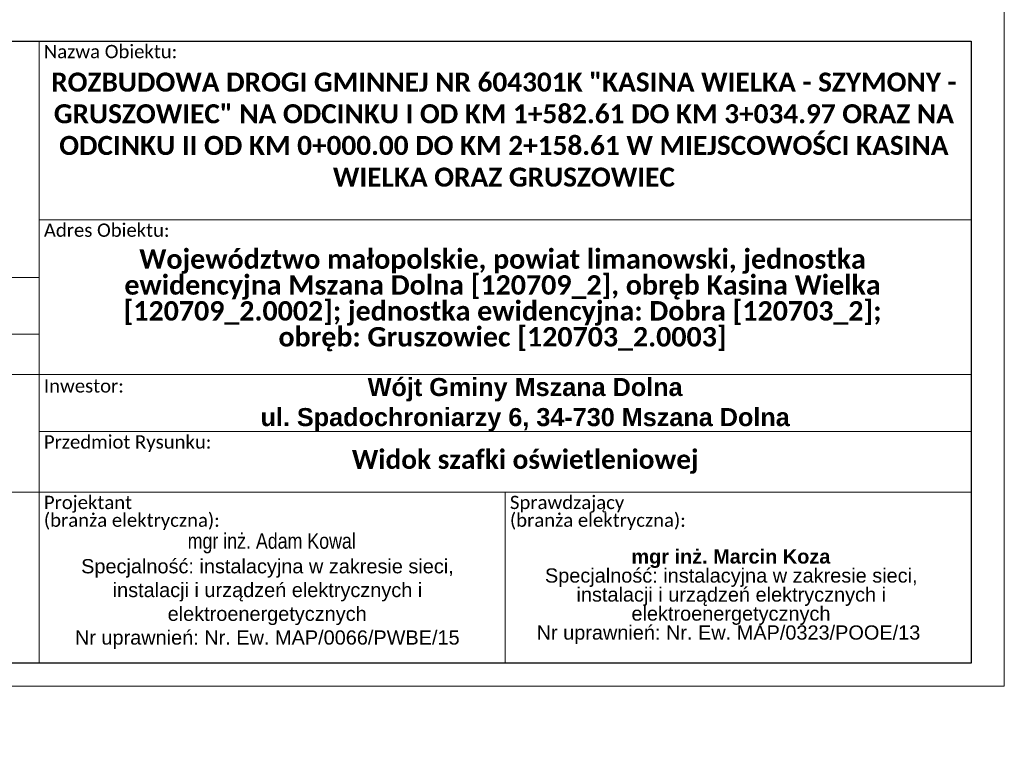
# Model space of a CAD drawing. Header units: metres. Extents: x 7168 to 12828, y 1523 to 3619.
# Tile 105 of 133: x 12166 to 12293, y 2034 to 2128. Entities that reach past the tile are written whole.
import ezdxf

# ---------------------------------------------------------------- set-up
doc = ezdxf.new("R2010")
doc.units = ezdxf.units.M
doc.linetypes.add('DGN Style 3', pattern=[2.649063, 1.892188, -0.756875])
doc.layers.add('0_ramka', color=7, linetype='Continuous', lineweight=0)
doc.layers.add('82b-ramka niewidoczna', color=54, linetype='DGN Style 3', lineweight=30, plot=False)
doc.styles.add('courier', font='arial.ttf')
doc.styles.add('Stytuacja', font='arial.ttf', dxfattribs={"height": 0.85})

msp = doc.modelspace()

# ---------------------------------------------------------------- linework, layer by layer
at = {"layer": '0_ramka', "color": 7, "linetype": 'Continuous', "lineweight": 0}
for p, q in [((12168.814, 2124.958), (12168.814, 2050.958)), ((12288.815, 2101.982), (12168.814, 2101.983)), ((12168.814, 2094.581), (12132.814, 2094.581)), ((12168.814, 2087.249), (12132.814, 2087.249)), ((12288.814, 2082.07), (12132.814, 2082.07)), ((12288.814, 2074.737), (12168.814, 2074.738)), ((12288.814, 2066.957), (12132.814, 2066.958)), ((12228.814, 2066.958), (12228.814, 2044.958)), ((12168.814, 2050.958), (12168.814, 2044.958))]:
    msp.add_line(p, q, dxfattribs=at)
at = {"layer": '0_ramka', "color": 7, "linetype": 'Continuous', "lineweight": 30, "flags": 128}
msp.add_lwpolyline([(12132.814, 2124.958), (12288.814, 2124.958), (12288.814, 2044.958), (12132.814, 2044.958), (12132.814, 2124.958)], close=True, dxfattribs=at)
at = {"layer": '82b-ramka niewidoczna', "color": 6, "linetype": 'Continuous', "lineweight": 15}
for p, q in [((12293.064, 2338.978), (12293.064, 2041.978)), ((12293.064, 2041.978), (11873.064, 2041.978))]:
    msp.add_line(p, q, dxfattribs=at)

# ---------------------------------------------------------------- texts
at = {"color": 7, "lineweight": 13, "insert": (12168.03, 2061.669), "char_height": 2, "width": 60, "attachment_point": 1, "style": 'courier'}
msp.add_mtext('\\pi18.623;{\\fArial Narrow|b0|i0|c238|p34;  mgr inż. Adam Kowal\\P\\pi6.1846;\\fArial|b0|i0|c238|p34;\\H0.9167x;\\C256;Specjalność: instalacyjna w zakresie sieci,\\P\\pi10.243;instalacji i urządzeń elektrycznych i \\P\\pi17.321;elektroenergetycznych\\P\\pi5.3804;Nr uprawnień: Nr. Ew. MAP/0066/PWBE/15\\P}', dxfattribs=at)
at = {"color": 7, "lineweight": 13, "insert": (12232.855, 2059.586), "char_height": 2, "width": 49.77348, "attachment_point": 1, "line_spacing_factor": 0.8, "style": 'courier'}
msp.add_mtext('\\pi12.201;{\\fArial|b1|i0|c238|p34;\\H0.9167x;\\C256;mgr inż. Marcin Koza\\P\\pi1.0713;\\fArial|b0|i0|c238|p34;Specjalność: instalacyjna w zakresie sieci,\\P\\pi5.1295;instalacji i urządzeń elektrycznych i \\P\\pi12.207;elektroenergetycznych\\P\\pi0;Nr uprawnień: Nr. Ew. MAP/0323/POOE/13}', dxfattribs=at)
at = {"layer": '0_ramka', "color": 7, "lineweight": 0, "rotation": 359.99978}
for s, insert, char_height, width, attachment_point, style in [('\\fCalibri|b0|i0|c238238|p39;Nazwa Obiektu:', (12169.414, 2124.48), 1.71093, 40.89129, 1, 'courier'), ('\\pt0.0782141;\\fCalibri|b1|i0|c238238|p39;ROZBUDOWA DROGI GMINNEJ NR 604301K "KASINA WIELKA - SZYMONY - GRUSZOWIEC" NA ODCINKU I OD KM 1+582.61 DO KM 3+034.97 ORAZ NA ODCINKU II OD KM 0+000.00 DO KM 2+158.61 W MIEJSCOWOŚCI KASINA WIELKA ORAZ GRUSZOWIEC', (12228.638, 2113.572), 2.44419, 117.97047, 5, 'Stytuacja'), ('\\fCalibri|b0|i0|c238238|p39;Adres Obiektu:', (12169.414, 2101.505), 1.71093, 40.89129, 1, 'courier'), ('\\fCalibri|b0|i0|c238238|p39;Inwestor:', (12169.414, 2081.47), 1.71093, 40.89129, 1, 'courier'), ('\\P\\fArial|b1|i0|c238238|p39;Wójt Gminy Mszana Dolna\\Pul. Spadochroniarzy 6, 34-730 Mszana Dolna', (12231.375, 2080.122), 2.32198, 91.84384, 5, 'Stytuacja'), ('\\fCalibri|b0|i0|c238238|p39;Przedmiot Rysunku:', (12169.414, 2074.26), 1.71093, 40.89129, 1, 'courier'), ('\\pt0.035441;{\\fCalibri|b1|i0|c238|p39;Widok szafki oświetleniowej}', (12231.376, 2070.847), 2.44419, 96.67773, 5, 'courier')]:
    msp.add_mtext(s, dxfattribs=dict(at, insert=insert, char_height=char_height, width=width, attachment_point=attachment_point, style=style))
at = {"layer": '0_ramka', "color": 7, "lineweight": 0, "rotation": 359.99978, "line_spacing_factor": 0.8, "style": 'courier'}
for s, insert, char_height, width, attachment_point in [('\\fCalibri|b1|i0|c238238|p39;Województwo małopolskie, powiat limanowski, jednostka ewidencyjna Mszana Dolna [120709_2], obręb Kasina Wielka [120709_2.0002]; jednostka ewidencyjna: Dobra [120703_2]; obręb: Gruszowiec [120703_2.0003]', (12228.466, 2091.62), 2.5, 107.07528, 5), ('{\\fCalibri|b0|i0|c158|p39;Projektant\\P(branża elektryczna):}', (12169.414, 2066.48), 1.71093, 40.89129, 1), ('{\\fCalibri|b0|i0|c158|p39;Sprawdzający\\P(branża elektryczna):}', (12229.414, 2066.48), 1.71093, 40.89129, 1)]:
    msp.add_mtext(s, dxfattribs=dict(at, insert=insert, char_height=char_height, width=width, attachment_point=attachment_point))

doc.saveas('drawing.dxf')
